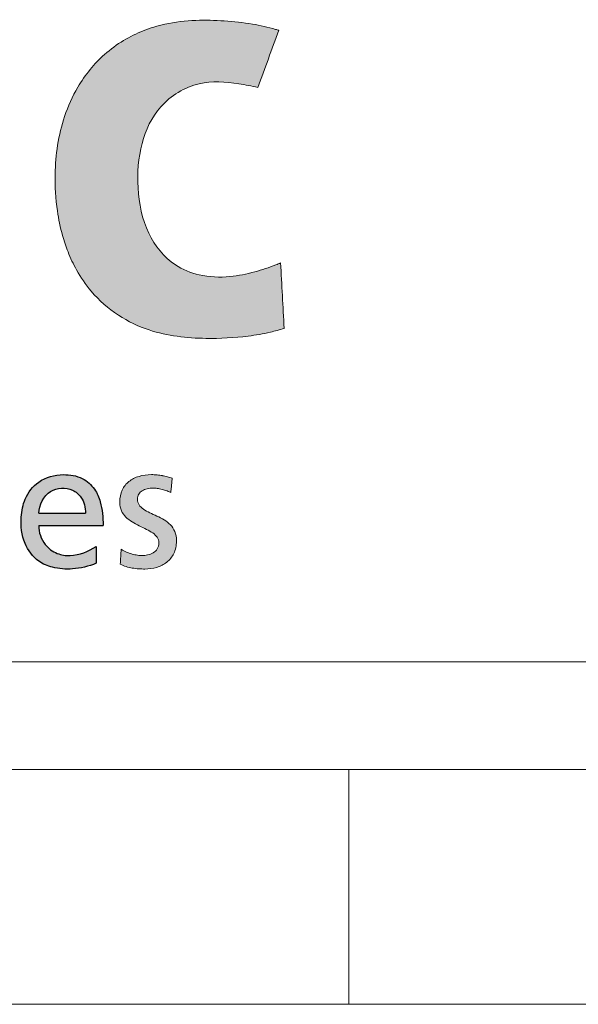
# Model space of a CAD drawing. Header units: millimetres. Extents: x 0 to 594, y 0 to 424.
# Tile 9 of 13: x 445 to 457, y 0 to 22. Entities that reach past the tile are written whole.
import ezdxf

# ---------------------------------------------------------------- set-up
doc = ezdxf.new("R2010")
doc.units = ezdxf.units.MM
doc.header["$LTSCALE"] = 0.25
doc.layers.add('FORMAT', color=7, linetype='Continuous')

# ---------------------------------------------------------------- blocks, each defined once
blk = doc.blocks.new('cajetin')
at = {"color": 7, "linetype": 'Continuous', "lineweight": 18}
for p, q in [((853.5, 7.5), (7.5, 7.5)), ((655.5, 7.5), (655.5, 0)), ((861, 0), (0, 0))]:
    blk.add_line(p, q, dxfattribs=at)
blk = doc.blocks.new('LOGO_sombreado')
at = {"linetype": 'Continuous'}
h = blk.add_hatch(color=7, dxfattribs=at)
edge = h.paths.add_edge_path(flags=0)
edge.add_spline(control_points=[(46.534, 8.5), (46.5, 8.486), (46.321, 8.411), (45.965, 8.295), (45.418, 8.182), (44.827, 8.203), (44.167, 8.47), (43.636, 9.14), (43.456, 10.084), (43.519, 11.033), (43.925, 11.903), (44.748, 12.402), (45.506, 12.351), (45.916, 12.267), (46.05, 12.239)], knot_values=[2, 2, 2, 2, 2.013484, 2.070868, 2.135998, 2.215861, 2.282575, 2.389366, 2.510036, 2.625335, 2.731713, 2.847289, 2.949965, 3, 3, 3, 3], weights=[1, 1, 1, 1, 1, 1, 1, 1, 1, 1, 1, 1, 1, 1, 1], degree=3, periodic=0)
edge.add_line((46.05, 12.239), (46.496, 13.456))
edge.add_spline(control_points=[(46.496, 13.456), (46.473, 13.463), (46.288, 13.516), (45.904, 13.604), (45.334, 13.664), (44.709, 13.682), (44.125, 13.616), (43.608, 13.46), (43.17, 13.245), (42.788, 12.964), (42.461, 12.623), (42.16, 12.187), (41.919, 11.643), (41.768, 11.014), (41.713, 10.336), (41.752, 9.688), (41.864, 9.135), (42.004, 8.715), (42.196, 8.307), (42.526, 7.823), (43.047, 7.363), (43.876, 6.97), (44.839, 6.864), (45.705, 6.912), (46.261, 7.003), (46.512, 7.076), (46.61, 7.105)], knot_values=[0, 0, 0, 0, 0.005207, 0.041752, 0.085467, 0.129316, 0.17742, 0.21242, 0.246106, 0.282735, 0.314918, 0.348182, 0.397515, 0.443076, 0.488082, 0.544788, 0.583504, 0.610174, 0.640875, 0.681066, 0.736716, 0.78949, 0.877914, 0.943285, 0.977973, 1, 1, 1, 1], weights=[1, 1, 1, 1, 1, 1, 1, 1, 1, 1, 1, 1, 1, 1, 1, 1, 1, 1, 1, 1, 1, 1, 1, 1, 1, 1, 1], degree=3, periodic=0)
edge.add_line((46.61, 7.105), (46.534, 8.5))
h = blk.add_hatch(color=7, dxfattribs=at)
edge = h.paths.add_edge_path(flags=0)
edge.add_spline(control_points=[(44.115, 3.64), (44.147, 3.629), (44.175, 3.617), (44.194, 3.605)], knot_values=[37.00004, 37.00004, 37.00004, 37.00004, 38.00004, 38.00004, 38.00004, 38.00004], weights=[1, 1, 1, 1], degree=3, periodic=0)
edge.add_line((44.194, 3.605), (44.202, 3.682))
edge.add_line((44.202, 3.682), (44.21, 3.759))
edge.add_line((44.21, 3.759), (44.218, 3.836))
edge.add_line((44.218, 3.836), (44.225, 3.913))
edge.add_spline(control_points=[(44.225, 3.913), (44.19, 3.924), (44.156, 3.934), (44.121, 3.943)], knot_values=[3, 3, 3, 3, 4, 4, 4, 4], weights=[1, 1, 1, 1], degree=3, periodic=0)
edge.add_spline(control_points=[(44.121, 3.943), (44.086, 3.952), (44.051, 3.96), (44.015, 3.966)], knot_values=[4, 4, 4, 4, 5, 5, 5, 5], weights=[1, 1, 1, 1], degree=3, periodic=0)
edge.add_arc((43.771, 2.663), 1.326, 79.4134, 84.2741)
edge.add_arc((43.784, 2.765), 1.224, 84.4183, 90.0189)
edge.add_spline(control_points=[(43.784, 3.988), (43.689, 3.988), (43.599, 3.976), (43.517, 3.952)], knot_values=[0, 0, 0, 0, 1, 1, 1, 1], weights=[1, 1, 1, 1], degree=3, periodic=0)
edge.add_spline(control_points=[(43.517, 3.952), (43.436, 3.928), (43.363, 3.891), (43.302, 3.842)], knot_values=[1, 1, 1, 1, 2, 2, 2, 2], weights=[1, 1, 1, 1], degree=3, periodic=0)
edge.add_spline(control_points=[(43.302, 3.842), (43.242, 3.793), (43.193, 3.732), (43.159, 3.658)], knot_values=[2, 2, 2, 2, 3, 3, 3, 3], weights=[1, 1, 1, 1], degree=3, periodic=0)
edge.add_spline(control_points=[(43.159, 3.658), (43.125, 3.584), (43.107, 3.497), (43.107, 3.397), (43.107, 3.262), (43.158, 3.163), (43.237, 3.085)], knot_values=[3, 3, 3, 3, 4, 4, 4, 5, 5, 5, 5], weights=[1, 1, 1, 1, 1, 1, 1], degree=3, periodic=0)
edge.add_spline(control_points=[(43.237, 3.085), (43.315, 3.006), (43.419, 2.949), (43.523, 2.897)], knot_values=[5, 5, 5, 5, 6, 6, 6, 6], weights=[1, 1, 1, 1], degree=3, periodic=0)
edge.add_spline(control_points=[(43.523, 2.897), (43.627, 2.845), (43.731, 2.799), (43.809, 2.745)], knot_values=[6, 6, 6, 6, 7, 7, 7, 7], weights=[1, 1, 1, 1], degree=3, periodic=0)
edge.add_spline(control_points=[(43.809, 2.745), (43.887, 2.69), (43.939, 2.626), (43.939, 2.538), (43.939, 2.486), (43.926, 2.443), (43.905, 2.408)], knot_values=[7, 7, 7, 7, 8, 8, 8, 9, 9, 9, 9], weights=[1, 1, 1, 1, 1, 1, 1], degree=3, periodic=0)
edge.add_spline(control_points=[(43.905, 2.408), (43.884, 2.372), (43.854, 2.344), (43.783, 2.302), (43.743, 2.287), (43.701, 2.277)], knot_values=[9, 9, 9, 9, 10, 10, 11, 11, 11, 11], weights=[1, 1, 1, 1, 1, 1], degree=3, periodic=0)
edge.add_spline(control_points=[(43.701, 2.277), (43.66, 2.268), (43.617, 2.263), (43.577, 2.263), (43.551, 2.263), (43.52, 2.266), (43.485, 2.272)], knot_values=[11, 11, 11, 11, 12, 12, 12, 13, 13, 13, 13], weights=[1, 1, 1, 1, 1, 1, 1], degree=3, periodic=0)
edge.add_spline(control_points=[(43.485, 2.272), (43.449, 2.277), (43.411, 2.286), (43.371, 2.297)], knot_values=[13, 13, 13, 13, 14, 14, 14, 14], weights=[1, 1, 1, 1], degree=3, periodic=0)
edge.add_spline(control_points=[(43.371, 2.297), (43.331, 2.308), (43.29, 2.322), (43.25, 2.339)], knot_values=[14, 14, 14, 14, 15, 15, 15, 15], weights=[1, 1, 1, 1], degree=3, periodic=0)
edge.add_spline(control_points=[(43.25, 2.339), (43.21, 2.356), (43.171, 2.376), (43.136, 2.399)], knot_values=[15, 15, 15, 15, 16, 16, 16, 16], weights=[1, 1, 1, 1], degree=3, periodic=0)
edge.add_line((43.136, 2.399), (43.127, 2.241))
edge.add_line((43.127, 2.241), (43.118, 2.082))
edge.add_spline(control_points=[(43.118, 2.082), (43.158, 2.061), (43.2, 2.044), (43.243, 2.03)], knot_values=[18.00004, 18.00004, 18.00004, 18.00004, 19.00004, 19.00004, 19.00004, 19.00004], weights=[1, 1, 1, 1], degree=3, periodic=0)
edge.add_spline(control_points=[(43.243, 2.03), (43.286, 2.016), (43.329, 2.005), (43.418, 1.99), (43.463, 1.985), (43.509, 1.982)], knot_values=[19.00004, 19.00004, 19.00004, 19.00004, 20.00004, 20.00004, 21.00004, 21.00004, 21.00004, 21.00004], weights=[1, 1, 1, 1, 1, 1], degree=3, periodic=0)
edge.add_spline(control_points=[(43.509, 1.982), (43.554, 1.979), (43.599, 1.977), (43.644, 1.977), (43.73, 1.977), (43.815, 1.989), (43.894, 2.013)], knot_values=[21.00004, 21.00004, 21.00004, 21.00004, 22.00004, 22.00004, 22.00004, 23.00004, 23.00004, 23.00004, 23.00004], weights=[1, 1, 1, 1, 1, 1, 1], degree=3, periodic=0)
edge.add_spline(control_points=[(43.894, 2.013), (43.973, 2.037), (44.046, 2.074), (44.108, 2.123)], knot_values=[23.00004, 23.00004, 23.00004, 23.00004, 24.00004, 24.00004, 24.00004, 24.00004], weights=[1, 1, 1, 1], degree=3, periodic=0)
edge.add_spline(control_points=[(44.108, 2.123), (44.171, 2.172), (44.222, 2.234), (44.258, 2.309)], knot_values=[24.00004, 24.00004, 24.00004, 24.00004, 25.00004, 25.00004, 25.00004, 25.00004], weights=[1, 1, 1, 1], degree=3, periodic=0)
edge.add_spline(control_points=[(44.258, 2.309), (44.294, 2.385), (44.315, 2.473), (44.315, 2.576), (44.315, 2.729), (44.263, 2.838), (44.185, 2.919)], knot_values=[25.00004, 25.00004, 25.00004, 25.00004, 26.00004, 26.00004, 26.00004, 27.00004, 27.00004, 27.00004, 27.00004], weights=[1, 1, 1, 1, 1, 1, 1], degree=3, periodic=0)
edge.add_spline(control_points=[(44.185, 2.919), (44.107, 3.001), (44.003, 3.057), (43.899, 3.106)], knot_values=[27.00004, 27.00004, 27.00004, 27.00004, 28.00004, 28.00004, 28.00004, 28.00004], weights=[1, 1, 1, 1], degree=3, periodic=0)
edge.add_spline(control_points=[(43.899, 3.106), (43.795, 3.154), (43.691, 3.196), (43.613, 3.25)], knot_values=[28.00004, 28.00004, 28.00004, 28.00004, 29.00004, 29.00004, 29.00004, 29.00004], weights=[1, 1, 1, 1], degree=3, periodic=0)
edge.add_spline(control_points=[(43.613, 3.25), (43.535, 3.304), (43.483, 3.371), (43.483, 3.469), (43.483, 3.508), (43.493, 3.543), (43.51, 3.572)], knot_values=[29.00004, 29.00004, 29.00004, 29.00004, 30.00004, 30.00004, 30.00004, 31.00004, 31.00004, 31.00004, 31.00004], weights=[1, 1, 1, 1, 1, 1, 1], degree=3, periodic=0)
edge.add_spline(control_points=[(43.51, 3.572), (43.528, 3.602), (43.553, 3.626), (43.585, 3.645)], knot_values=[31.00004, 31.00004, 31.00004, 31.00004, 32.00004, 32.00004, 32.00004, 32.00004], weights=[1, 1, 1, 1], degree=3, periodic=0)
edge.add_spline(control_points=[(43.585, 3.645), (43.616, 3.664), (43.652, 3.679), (43.693, 3.688)], knot_values=[32.00004, 32.00004, 32.00004, 32.00004, 33.00004, 33.00004, 33.00004, 33.00004], weights=[1, 1, 1, 1], degree=3, periodic=0)
edge.add_spline(control_points=[(43.693, 3.688), (43.733, 3.698), (43.777, 3.702), (43.822, 3.702), (43.843, 3.702), (43.871, 3.699), (43.904, 3.694)], knot_values=[33.00004, 33.00004, 33.00004, 33.00004, 34.00004, 34.00004, 34.00004, 35.00004, 35.00004, 35.00004, 35.00004], weights=[1, 1, 1, 1, 1, 1, 1], degree=3, periodic=0)
edge.add_spline(control_points=[(43.904, 3.694), (43.937, 3.689), (43.973, 3.681), (44.01, 3.672)], knot_values=[35.00004, 35.00004, 35.00004, 35.00004, 36.00004, 36.00004, 36.00004, 36.00004], weights=[1, 1, 1, 1], degree=3, periodic=0)
edge.add_spline(control_points=[(44.01, 3.672), (44.046, 3.663), (44.082, 3.652), (44.115, 3.64)], knot_values=[36.00004, 36.00004, 36.00004, 36.00004, 37.00004, 37.00004, 37.00004, 37.00004], weights=[1, 1, 1, 1], degree=3, periodic=0)
h = blk.add_hatch(color=7, dxfattribs=at)
edge = h.paths.add_edge_path(flags=0)
edge.add_spline(control_points=[(44.115, 3.64), (44.147, 3.629), (44.175, 3.617), (44.194, 3.605)], knot_values=[37.00004, 37.00004, 37.00004, 37.00004, 38.00004, 38.00004, 38.00004, 38.00004], weights=[1, 1, 1, 1], degree=3, periodic=0)
edge.add_line((44.194, 3.605), (44.202, 3.682))
edge.add_line((44.202, 3.682), (44.21, 3.759))
edge.add_line((44.21, 3.759), (44.218, 3.836))
edge.add_line((44.218, 3.836), (44.225, 3.913))
edge.add_spline(control_points=[(44.225, 3.913), (44.19, 3.924), (44.156, 3.934), (44.121, 3.943)], knot_values=[3, 3, 3, 3, 4, 4, 4, 4], weights=[1, 1, 1, 1], degree=3, periodic=0)
edge.add_spline(control_points=[(44.121, 3.943), (44.086, 3.952), (44.051, 3.96), (44.015, 3.966)], knot_values=[4, 4, 4, 4, 5, 5, 5, 5], weights=[1, 1, 1, 1], degree=3, periodic=0)
edge.add_arc((43.771, 2.663), 1.326, 79.4134, 84.2741)
edge.add_arc((43.784, 2.765), 1.224, 84.4183, 90.0189)
edge.add_spline(control_points=[(43.784, 3.988), (43.689, 3.988), (43.599, 3.976), (43.517, 3.952)], knot_values=[0, 0, 0, 0, 1, 1, 1, 1], weights=[1, 1, 1, 1], degree=3, periodic=0)
edge.add_spline(control_points=[(43.517, 3.952), (43.436, 3.928), (43.363, 3.891), (43.302, 3.842)], knot_values=[1, 1, 1, 1, 2, 2, 2, 2], weights=[1, 1, 1, 1], degree=3, periodic=0)
edge.add_spline(control_points=[(43.302, 3.842), (43.242, 3.793), (43.193, 3.732), (43.159, 3.658)], knot_values=[2, 2, 2, 2, 3, 3, 3, 3], weights=[1, 1, 1, 1], degree=3, periodic=0)
edge.add_spline(control_points=[(43.159, 3.658), (43.125, 3.584), (43.107, 3.497), (43.107, 3.397), (43.107, 3.262), (43.158, 3.163), (43.237, 3.085)], knot_values=[3, 3, 3, 3, 4, 4, 4, 5, 5, 5, 5], weights=[1, 1, 1, 1, 1, 1, 1], degree=3, periodic=0)
edge.add_spline(control_points=[(43.237, 3.085), (43.315, 3.006), (43.419, 2.949), (43.523, 2.897)], knot_values=[5, 5, 5, 5, 6, 6, 6, 6], weights=[1, 1, 1, 1], degree=3, periodic=0)
edge.add_spline(control_points=[(43.523, 2.897), (43.627, 2.845), (43.731, 2.799), (43.809, 2.745)], knot_values=[6, 6, 6, 6, 7, 7, 7, 7], weights=[1, 1, 1, 1], degree=3, periodic=0)
edge.add_spline(control_points=[(43.809, 2.745), (43.887, 2.69), (43.939, 2.626), (43.939, 2.538), (43.939, 2.486), (43.926, 2.443), (43.905, 2.408)], knot_values=[7, 7, 7, 7, 8, 8, 8, 9, 9, 9, 9], weights=[1, 1, 1, 1, 1, 1, 1], degree=3, periodic=0)
edge.add_spline(control_points=[(43.905, 2.408), (43.884, 2.372), (43.854, 2.344), (43.783, 2.302), (43.743, 2.287), (43.701, 2.277)], knot_values=[9, 9, 9, 9, 10, 10, 11, 11, 11, 11], weights=[1, 1, 1, 1, 1, 1], degree=3, periodic=0)
edge.add_spline(control_points=[(43.701, 2.277), (43.66, 2.268), (43.617, 2.263), (43.577, 2.263), (43.551, 2.263), (43.52, 2.266), (43.485, 2.272)], knot_values=[11, 11, 11, 11, 12, 12, 12, 13, 13, 13, 13], weights=[1, 1, 1, 1, 1, 1, 1], degree=3, periodic=0)
edge.add_spline(control_points=[(43.485, 2.272), (43.449, 2.277), (43.411, 2.286), (43.371, 2.297)], knot_values=[13, 13, 13, 13, 14, 14, 14, 14], weights=[1, 1, 1, 1], degree=3, periodic=0)
edge.add_spline(control_points=[(43.371, 2.297), (43.331, 2.308), (43.29, 2.322), (43.25, 2.339)], knot_values=[14, 14, 14, 14, 15, 15, 15, 15], weights=[1, 1, 1, 1], degree=3, periodic=0)
edge.add_spline(control_points=[(43.25, 2.339), (43.21, 2.356), (43.171, 2.376), (43.136, 2.399)], knot_values=[15, 15, 15, 15, 16, 16, 16, 16], weights=[1, 1, 1, 1], degree=3, periodic=0)
edge.add_line((43.136, 2.399), (43.127, 2.241))
edge.add_line((43.127, 2.241), (43.118, 2.082))
edge.add_spline(control_points=[(43.118, 2.082), (43.158, 2.061), (43.2, 2.044), (43.243, 2.03)], knot_values=[18.00004, 18.00004, 18.00004, 18.00004, 19.00004, 19.00004, 19.00004, 19.00004], weights=[1, 1, 1, 1], degree=3, periodic=0)
edge.add_spline(control_points=[(43.243, 2.03), (43.286, 2.016), (43.329, 2.005), (43.418, 1.99), (43.463, 1.985), (43.509, 1.982)], knot_values=[19.00004, 19.00004, 19.00004, 19.00004, 20.00004, 20.00004, 21.00004, 21.00004, 21.00004, 21.00004], weights=[1, 1, 1, 1, 1, 1], degree=3, periodic=0)
edge.add_spline(control_points=[(43.509, 1.982), (43.554, 1.979), (43.599, 1.977), (43.644, 1.977), (43.73, 1.977), (43.815, 1.989), (43.894, 2.013)], knot_values=[21.00004, 21.00004, 21.00004, 21.00004, 22.00004, 22.00004, 22.00004, 23.00004, 23.00004, 23.00004, 23.00004], weights=[1, 1, 1, 1, 1, 1, 1], degree=3, periodic=0)
edge.add_spline(control_points=[(43.894, 2.013), (43.973, 2.037), (44.046, 2.074), (44.108, 2.123)], knot_values=[23.00004, 23.00004, 23.00004, 23.00004, 24.00004, 24.00004, 24.00004, 24.00004], weights=[1, 1, 1, 1], degree=3, periodic=0)
edge.add_spline(control_points=[(44.108, 2.123), (44.171, 2.172), (44.222, 2.234), (44.258, 2.309)], knot_values=[24.00004, 24.00004, 24.00004, 24.00004, 25.00004, 25.00004, 25.00004, 25.00004], weights=[1, 1, 1, 1], degree=3, periodic=0)
edge.add_spline(control_points=[(44.258, 2.309), (44.294, 2.385), (44.315, 2.473), (44.315, 2.576), (44.315, 2.729), (44.263, 2.838), (44.185, 2.919)], knot_values=[25.00004, 25.00004, 25.00004, 25.00004, 26.00004, 26.00004, 26.00004, 27.00004, 27.00004, 27.00004, 27.00004], weights=[1, 1, 1, 1, 1, 1, 1], degree=3, periodic=0)
edge.add_spline(control_points=[(44.185, 2.919), (44.107, 3.001), (44.003, 3.057), (43.899, 3.106)], knot_values=[27.00004, 27.00004, 27.00004, 27.00004, 28.00004, 28.00004, 28.00004, 28.00004], weights=[1, 1, 1, 1], degree=3, periodic=0)
edge.add_spline(control_points=[(43.899, 3.106), (43.795, 3.154), (43.691, 3.196), (43.613, 3.25)], knot_values=[28.00004, 28.00004, 28.00004, 28.00004, 29.00004, 29.00004, 29.00004, 29.00004], weights=[1, 1, 1, 1], degree=3, periodic=0)
edge.add_spline(control_points=[(43.613, 3.25), (43.535, 3.304), (43.483, 3.371), (43.483, 3.469), (43.483, 3.508), (43.493, 3.543), (43.51, 3.572)], knot_values=[29.00004, 29.00004, 29.00004, 29.00004, 30.00004, 30.00004, 30.00004, 31.00004, 31.00004, 31.00004, 31.00004], weights=[1, 1, 1, 1, 1, 1, 1], degree=3, periodic=0)
edge.add_spline(control_points=[(43.51, 3.572), (43.528, 3.602), (43.553, 3.626), (43.585, 3.645)], knot_values=[31.00004, 31.00004, 31.00004, 31.00004, 32.00004, 32.00004, 32.00004, 32.00004], weights=[1, 1, 1, 1], degree=3, periodic=0)
edge.add_spline(control_points=[(43.585, 3.645), (43.616, 3.664), (43.652, 3.679), (43.693, 3.688)], knot_values=[32.00004, 32.00004, 32.00004, 32.00004, 33.00004, 33.00004, 33.00004, 33.00004], weights=[1, 1, 1, 1], degree=3, periodic=0)
edge.add_spline(control_points=[(43.693, 3.688), (43.733, 3.698), (43.777, 3.702), (43.822, 3.702), (43.843, 3.702), (43.871, 3.699), (43.904, 3.694)], knot_values=[33.00004, 33.00004, 33.00004, 33.00004, 34.00004, 34.00004, 34.00004, 35.00004, 35.00004, 35.00004, 35.00004], weights=[1, 1, 1, 1, 1, 1, 1], degree=3, periodic=0)
edge.add_spline(control_points=[(43.904, 3.694), (43.937, 3.689), (43.973, 3.681), (44.01, 3.672)], knot_values=[35.00004, 35.00004, 35.00004, 35.00004, 36.00004, 36.00004, 36.00004, 36.00004], weights=[1, 1, 1, 1], degree=3, periodic=0)
edge.add_spline(control_points=[(44.01, 3.672), (44.046, 3.663), (44.082, 3.652), (44.115, 3.64)], knot_values=[36.00004, 36.00004, 36.00004, 36.00004, 37.00004, 37.00004, 37.00004, 37.00004], weights=[1, 1, 1, 1], degree=3, periodic=0)
at = {"layer": 'FORMAT'}
h = blk.add_hatch(color=256, dxfattribs=at)
edge = h.paths.add_edge_path(flags=0)
edge.add_spline(control_points=[(42.752, 2.904), (42.752, 3.074), (42.73, 3.344), (42.58, 3.705), (42.303, 3.948), (41.859, 4.021), (41.373, 3.895), (41.07, 3.501), (40.98, 3.029), (41.032, 2.537), (41.317, 2.144), (41.705, 1.986), (42.134, 1.959), (42.446, 2.032), (42.605, 2.101)], knot_values=[0, 0, 0, 0, 0.09648, 0.152405, 0.218062, 0.295923, 0.399434, 0.486993, 0.561533, 0.668927, 0.759756, 0.820351, 0.901397, 1, 1, 1, 1], weights=[1, 1, 1, 1, 1, 1, 1, 1, 1, 1, 1, 1, 1, 1, 1], degree=3, periodic=0)
edge.add_line((42.605, 2.101), (42.605, 2.455))
edge.add_spline(control_points=[(42.605, 2.455), (42.439, 2.355), (42.158, 2.232), (41.754, 2.291), (41.464, 2.506), (41.379, 2.759), (41.381, 2.904)], knot_values=[0, 0, 0, 0, 0.364517, 0.537077, 0.732789, 1, 1, 1, 1], weights=[1, 1, 1, 1, 1, 1, 1], degree=3, periodic=0)
edge.add_line((41.381, 2.904), (42.752, 2.904))
edge = h.paths.add_edge_path(flags=0)
edge.add_line((42.376, 3.167), (41.381, 3.167))
edge.add_spline(control_points=[(41.381, 3.167), (41.396, 3.338), (41.52, 3.623), (41.862, 3.719), (42.108, 3.682), (42.33, 3.489), (42.376, 3.285), (42.376, 3.167)], knot_values=[0, 0, 0, 0, 0.333684, 0.482957, 0.632522, 0.77884, 1, 1, 1, 1], weights=[1, 1, 1, 1, 1, 1, 1, 1], degree=3, periodic=0)
at = {"color": 7, "linetype": 'Continuous', "lineweight": 18}
blk.add_line((0, 0), (72.5, 0), dxfattribs=at)
for centre, radius, start, end in [((43.784, 2.765), 1.224, 84.4183, 90.0189), ((43.771, 2.663), 1.326, 79.4134, 84.2741)]:
    blk.add_arc(centre, radius, start, end, dxfattribs=at)
at = {"color": 8, "linetype": 'Continuous', "lineweight": 0}
for points, knots in [([(46.496, 13.456), (46.473, 13.463), (46.288, 13.516), (45.904, 13.604), (45.334, 13.664), (44.709, 13.682), (44.125, 13.616), (43.608, 13.46), (43.17, 13.245), (42.788, 12.964), (42.461, 12.623), (42.16, 12.187), (41.919, 11.643), (41.768, 11.014), (41.713, 10.336), (41.752, 9.688), (41.864, 9.135), (42.004, 8.715), (42.196, 8.307), (42.526, 7.823), (43.047, 7.363), (43.876, 6.97), (44.839, 6.864), (45.705, 6.912), (46.261, 7.003), (46.512, 7.076), (46.61, 7.105)], [0, 0, 0, 0, 0.005207, 0.041752, 0.085467, 0.129316, 0.17742, 0.21242, 0.246106, 0.282735, 0.314918, 0.348182, 0.397515, 0.443076, 0.488082, 0.544788, 0.583504, 0.610174, 0.640875, 0.681066, 0.736716, 0.78949, 0.877914, 0.943285, 0.977973, 1, 1, 1, 1]), ([(46.534, 8.5), (46.5, 8.486), (46.321, 8.411), (45.965, 8.295), (45.418, 8.182), (44.827, 8.203), (44.167, 8.47), (43.636, 9.14), (43.456, 10.084), (43.519, 11.033), (43.925, 11.903), (44.748, 12.402), (45.506, 12.351), (45.916, 12.267), (46.05, 12.239)], [2, 2, 2, 2, 2.013484, 2.070868, 2.135998, 2.215861, 2.282575, 2.389366, 2.510036, 2.625335, 2.731713, 2.847289, 2.949965, 3, 3, 3, 3]), ([(43.159, 3.658), (43.125, 3.584), (43.107, 3.497), (43.107, 3.397), (43.107, 3.262), (43.158, 3.163), (43.237, 3.085)], [3, 3, 3, 3, 4, 4, 4, 5, 5, 5, 5]), ([(43.613, 3.25), (43.535, 3.304), (43.483, 3.371), (43.483, 3.469), (43.483, 3.508), (43.493, 3.543), (43.51, 3.572)], [29.00004, 29.00004, 29.00004, 29.00004, 30.00004, 30.00004, 30.00004, 31.00004, 31.00004, 31.00004, 31.00004]), ([(43.693, 3.688), (43.733, 3.698), (43.777, 3.702), (43.822, 3.702), (43.843, 3.702), (43.871, 3.699), (43.904, 3.694)], [33.00004, 33.00004, 33.00004, 33.00004, 34.00004, 34.00004, 34.00004, 35.00004, 35.00004, 35.00004, 35.00004]), ([(43.809, 2.745), (43.887, 2.69), (43.939, 2.626), (43.939, 2.538), (43.939, 2.486), (43.926, 2.443), (43.905, 2.408)], [7, 7, 7, 7, 8, 8, 8, 9, 9, 9, 9]), ([(44.258, 2.309), (44.294, 2.385), (44.315, 2.473), (44.315, 2.576), (44.315, 2.729), (44.263, 2.838), (44.185, 2.919)], [25.00004, 25.00004, 25.00004, 25.00004, 26.00004, 26.00004, 26.00004, 27.00004, 27.00004, 27.00004, 27.00004]), ([(43.905, 2.408), (43.884, 2.372), (43.854, 2.344), (43.783, 2.302), (43.743, 2.287), (43.701, 2.277)], [9, 9, 9, 9, 10, 10, 11, 11, 11, 11]), ([(43.701, 2.277), (43.66, 2.268), (43.617, 2.263), (43.577, 2.263), (43.551, 2.263), (43.52, 2.266), (43.485, 2.272)], [11, 11, 11, 11, 12, 12, 12, 13, 13, 13, 13]), ([(43.243, 2.03), (43.286, 2.016), (43.329, 2.005), (43.418, 1.99), (43.463, 1.985), (43.509, 1.982)], [19.00004, 19.00004, 19.00004, 19.00004, 20.00004, 20.00004, 21.00004, 21.00004, 21.00004, 21.00004]), ([(43.509, 1.982), (43.554, 1.979), (43.599, 1.977), (43.644, 1.977), (43.73, 1.977), (43.815, 1.989), (43.894, 2.013)], [21.00004, 21.00004, 21.00004, 21.00004, 22.00004, 22.00004, 22.00004, 23.00004, 23.00004, 23.00004, 23.00004])]:
    blk.add_open_spline(points, degree=3, knots=knots, dxfattribs=at)
for points in [[(46.05, 12.239), (46.198, 12.645), (46.347, 13.05), (46.496, 13.456)], [(46.61, 7.105), (46.585, 7.57), (46.559, 8.035), (46.534, 8.5)], [(43.784, 3.988), (43.689, 3.988), (43.599, 3.976), (43.517, 3.952)], [(43.302, 3.842), (43.242, 3.793), (43.193, 3.732), (43.159, 3.658)], [(43.517, 3.952), (43.436, 3.928), (43.363, 3.891), (43.302, 3.842)], [(44.121, 3.943), (44.086, 3.952), (44.051, 3.96), (44.015, 3.966)], [(44.225, 3.913), (44.19, 3.924), (44.156, 3.934), (44.121, 3.943)], [(44.21, 3.759), (44.212, 3.785), (44.215, 3.81), (44.218, 3.836)], [(44.218, 3.836), (44.22, 3.862), (44.223, 3.888), (44.225, 3.913)], [(43.51, 3.572), (43.528, 3.602), (43.553, 3.626), (43.585, 3.645)], [(43.585, 3.645), (43.616, 3.664), (43.652, 3.679), (43.693, 3.688)], [(43.904, 3.694), (43.937, 3.689), (43.973, 3.681), (44.01, 3.672)], [(44.01, 3.672), (44.046, 3.663), (44.082, 3.652), (44.115, 3.64)], [(44.115, 3.64), (44.147, 3.629), (44.175, 3.617), (44.194, 3.605)], [(44.194, 3.605), (44.197, 3.63), (44.2, 3.656), (44.202, 3.682)], [(44.202, 3.682), (44.205, 3.707), (44.207, 3.733), (44.21, 3.759)], [(43.899, 3.106), (43.795, 3.154), (43.691, 3.196), (43.613, 3.25)], [(43.237, 3.085), (43.315, 3.006), (43.419, 2.949), (43.523, 2.897)], [(44.185, 2.919), (44.107, 3.001), (44.003, 3.057), (43.899, 3.106)], [(43.523, 2.897), (43.627, 2.845), (43.731, 2.799), (43.809, 2.745)], [(43.136, 2.399), (43.133, 2.346), (43.13, 2.293), (43.127, 2.241)], [(43.25, 2.339), (43.21, 2.356), (43.171, 2.376), (43.136, 2.399)], [(43.371, 2.297), (43.331, 2.308), (43.29, 2.322), (43.25, 2.339)], [(44.108, 2.123), (44.171, 2.172), (44.222, 2.234), (44.258, 2.309)], [(43.127, 2.241), (43.124, 2.188), (43.121, 2.135), (43.118, 2.082)], [(43.485, 2.272), (43.449, 2.277), (43.411, 2.286), (43.371, 2.297)], [(43.894, 2.013), (43.973, 2.037), (44.046, 2.074), (44.108, 2.123)], [(43.118, 2.082), (43.158, 2.061), (43.2, 2.044), (43.243, 2.03)]]:
    blk.add_open_spline(points, degree=3, dxfattribs=at)
at = {"layer": 'FORMAT', "color": 7}
for p, q in [((41.381, 3.167), (42.376, 3.167)), ((41.381, 2.904), (42.752, 2.904)), ((42.605, 2.455), (42.605, 2.101))]:
    blk.add_line(p, q, dxfattribs=at)
for points, knots in [([(42.605, 2.101), (42.446, 2.032), (42.134, 1.959), (41.705, 1.986), (41.317, 2.144), (41.032, 2.537), (40.98, 3.029), (41.07, 3.501), (41.373, 3.895), (41.859, 4.021), (42.303, 3.948), (42.58, 3.705), (42.73, 3.344), (42.752, 3.074), (42.752, 2.904)], [0, 0, 0, 0, 0.098603, 0.179649, 0.240244, 0.331073, 0.438467, 0.513007, 0.600566, 0.704077, 0.781938, 0.847595, 0.90352, 1, 1, 1, 1]), ([(41.381, 3.167), (41.396, 3.338), (41.52, 3.623), (41.862, 3.719), (42.108, 3.682), (42.33, 3.489), (42.376, 3.285), (42.376, 3.167)], [0, 0, 0, 0, 0.333684, 0.482957, 0.632522, 0.77884, 1, 1, 1, 1]), ([(41.381, 2.904), (41.379, 2.759), (41.464, 2.506), (41.754, 2.291), (42.158, 2.232), (42.439, 2.355), (42.605, 2.455)], [0, 0, 0, 0, 0.267211, 0.462923, 0.635483, 1, 1, 1, 1])]:
    blk.add_open_spline(points, degree=3, knots=knots, dxfattribs=at)
blk = doc.blocks.new('A$C05b564d1')
at = {"color": 7, "linetype": 'Continuous', "lineweight": 18}
blk.add_line((402.554, 5.174), (588.826, 5.174), dxfattribs=at)
at = {"xscale": 0.689895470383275, "yscale": 0.689895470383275, "zscale": 0.689895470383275}
blk.add_blockref('cajetin', (0, 0), dxfattribs=at)
at = {"color": 7, "linetype": 'Continuous', "xscale": 1.034843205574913, "yscale": 1.034843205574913, "zscale": 1.034843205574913}
blk.add_blockref('LOGO_sombreado', (402.564, 7.552), dxfattribs=at)

msp = doc.modelspace()

# ---------------------------------------------------------------- block references
msp.add_blockref('A$C05b564d1', (0, 0))

doc.saveas('drawing.dxf')
